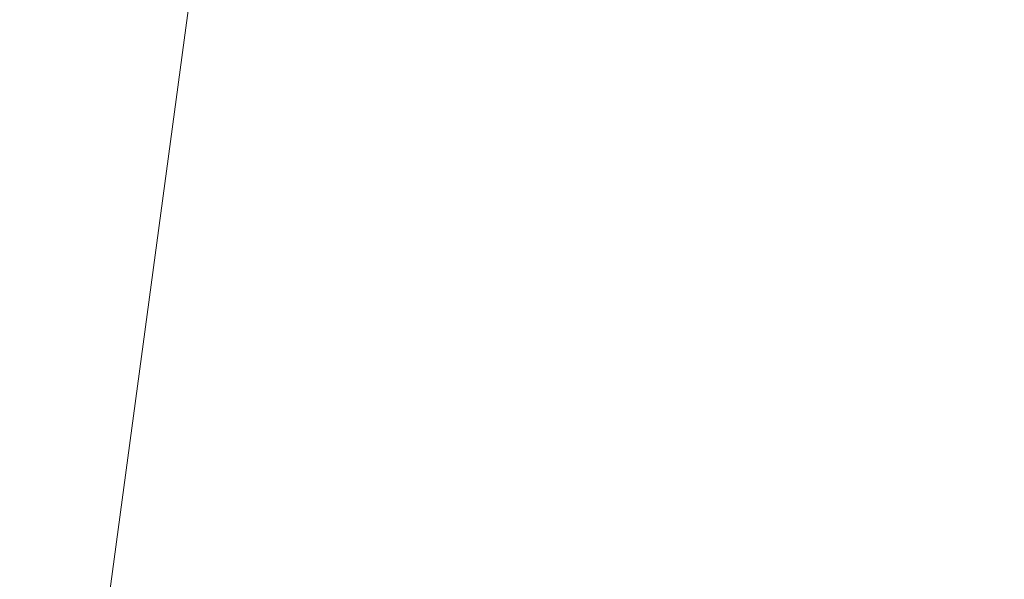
# Model space of a CAD drawing. Header units: metres. Extents: x 179483 to 180084, y 582739 to 582904.
# Tile 154 of 205: x 179823.752 to 179824.24, y 582801.307 to 582801.585. Entities that reach past the tile are written whole.
import ezdxf

# ---------------------------------------------------------------- set-up
doc = ezdxf.new("R2010")
doc.units = ezdxf.units.M
doc.layers.add('TA - NIET_INGEMETEN', color=4, linetype='CONTINUOUS', lineweight=18)
doc.layers.add('TA - VRIJGEGEVEN TOT 4M-MV', color=3, linetype='CONTINUOUS', lineweight=18)

msp = doc.modelspace()

# ---------------------------------------------------------------- hatches: boundary and pattern name
at = {"layer": 'TA - NIET_INGEMETEN'}
h = msp.add_hatch(dxfattribs=at)
h.set_pattern_fill('ANSI31', color=256, scale=0.3, angle=45, style=0)
h.paths.add_polyline_path([(179882.31231, 582795.41381), (179882.53685, 582797.01059), (179882.79012, 582797.10618), (179884.29586, 582797.18983), (179885.05909, 582802.85956), (179864.32009, 582805.53968), (179836.02506, 582808.69625), (179834.84656, 582808.84882), (179826.13803, 582809.7322), (179824.81282, 582808.8327), (179823.76251, 582801.04863), (179823.76741, 582801.04818), (179825.45665, 582800.17149), (179829.1428, 582799.17857), (179845.66831, 582797.66313), (179845.94992, 582797.63047), (179846.40483, 582797.59553), (179876.57072, 582794.54796), (179882.02786, 582794.40631)])

# ---------------------------------------------------------------- linework, layer by layer
at = {"layer": 'TA - NIET_INGEMETEN', "linetype": 'ByBlock'}
for points in [[(179882.79012, 582797.10618), (179882.7572, 582796.9896), (179882.53685, 582797.01059), (179882.31231, 582795.41381), (179882.02786, 582794.40631), (179876.57072, 582794.54796), (179846.40483, 582797.59553), (179845.94992, 582797.63047), (179845.66831, 582797.66313), (179829.1428, 582799.17857), (179825.45665, 582800.17149), (179823.76741, 582801.04818), (179823.76251, 582801.04863), (179824.81282, 582808.8327), (179826.13803, 582809.7322), (179834.84656, 582808.84882), (179836.02506, 582808.69625), (179864.32009, 582805.53968), (179885.05909, 582802.85956), (179884.29586, 582797.18983)], [(179882.7572, 582796.9896), (179882.79012, 582797.10618), (179884.29586, 582797.18983), (179885.05909, 582802.85956), (179864.32009, 582805.53968), (179836.02506, 582808.69625), (179834.84656, 582808.84882), (179826.13803, 582809.7322), (179824.81282, 582808.8327), (179823.76251, 582801.04863), (179823.76741, 582801.04818), (179825.45665, 582800.17149), (179829.1428, 582799.17857), (179845.66831, 582797.66313), (179845.94992, 582797.63047), (179846.40483, 582797.59553), (179876.57072, 582794.54796), (179882.02786, 582794.40631), (179882.31231, 582795.41381), (179882.53685, 582797.01059)]]:
    msp.add_lwpolyline(points, close=True, dxfattribs=at)
at = {"layer": 'TA - VRIJGEGEVEN TOT 4M-MV'}
msp.add_lwpolyline([(179812.14403, 582802.10856), (179823.76251, 582801.04863), (179824.81282, 582808.8327), (179826.13803, 582809.7322), (179834.84656, 582808.84882), (179814.23471, 582811.51732)], dxfattribs=at)

doc.saveas('drawing.dxf')
